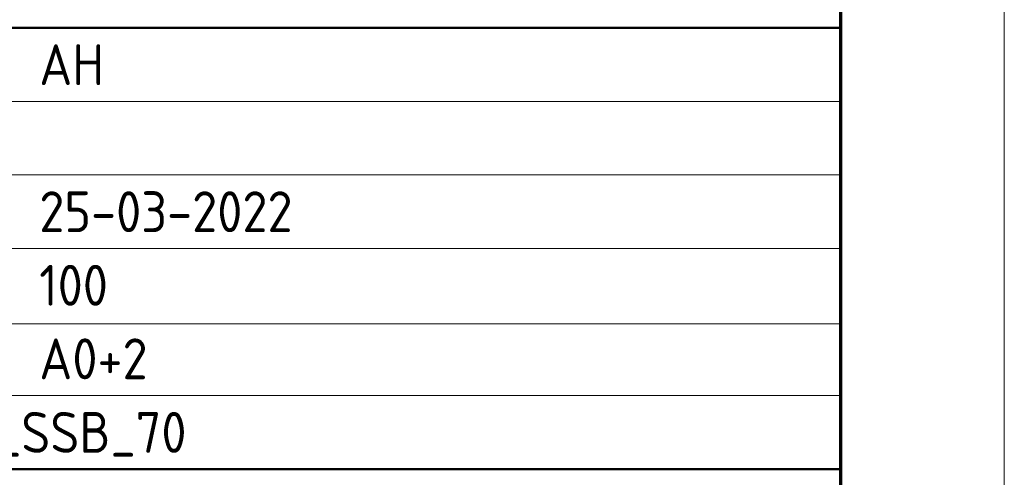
# Model space of a CAD drawing. Header units: millimetres. Extents: x -1609 to 2109, y 0 to 841.
# Tile 27 of 65: x -60 to 0, y 41 to 69. Entities that reach past the tile are written whole.
import ezdxf

# ---------------------------------------------------------------- set-up
doc = ezdxf.new("R2010")
doc.units = ezdxf.units.MM
doc.layers.add('RVB_ALG_TEKENBLAD_ALGEMEEN', color=2, linetype='Continuous')
doc.styles.add('RVB_TXT', font='isocp.shx')

# ---------------------------------------------------------------- blocks, each defined once
blk = doc.blocks.new('*U10')
at = {"color": 1, "linetype": 'Continuous', "lineweight": 18}
blk.add_lwpolyline([(-1609, 0), (0, 0), (0, 841), (-1609, 841)], close=True, dxfattribs=at)
at = {"color": 5, "linetype": 'Continuous', "lineweight": 70}
blk.add_lwpolyline([(-1599, 10), (-10, 10), (-10, 831), (-1599, 831)], close=True, dxfattribs=at)
blk = doc.blocks.new('*U14')
at = {"color": 4, "linetype": 'Continuous', "lineweight": 50, "transparency": 16777216}
blk.add_lwpolyline([(-168, 68.5), (-10, 68.5), (-10, 41.5), (-168, 41.5)], close=True, dxfattribs=at)
at = {"color": 1, "linetype": 'Continuous', "lineweight": 18, "transparency": 16777216}
for points in [[(-168, 64), (-10, 64)], [(-168, 59.5), (-10, 59.5)], [(-168, 55), (-10, 55)], [(-168, 50.4), (-10, 50.4)], [(-168, 46), (-10, 46)]]:
    blk.add_lwpolyline(points, dxfattribs=at)
at = {"color": 3, "linetype": 'Continuous', "lineweight": 35, "transparency": 16777216, "style": 'RVB_TXT'}
for tag, p in [('RVB_PROJNAAM', (-167, 111.5)), ('RVB_PROJLOC', (-167, 105.5)), ('RVB_SPEC1', (-167, 95)), ('RVB_SPEC2', (-167, 89)), ('RVB_SPEC3', (-167, 83)), ('RVB_SPEC4', (-167, 77)), ('RVB_SPEC5', (-167, 71)), ('RVB_DISC1', (-20, 29.5))]:
    blk.add_attdef(tag, p, '', height=3.5, dxfattribs=at)
at = {"color": 2, "linetype": 'Continuous', "lineweight": 25, "transparency": 16777216, "style": 'RVB_TXT'}
for tag, p in [('RVB_OBJNR', (-138, 65)), ('RVB_AUTEUR', (-59, 65)), ('RVB_GEBNR', (-138, 60.5)), ('RVB_CONTROLE', (-59, 60.5)), ('RVB_BESTNR', (-138, 56)), ('RVB_DATUM', (-59, 56)), ('RVB_PROJNR', (-138, 51.5)), ('RVB_SCHAAL', (-59, 51.5)), ('RVB_FASE', (-138, 47)), ('RVB_FORM', (-59, 47)), ('RVB_VERSIE', (-138, 42.5)), ('RVB_DOCUMENTCODE', (-88, 42.5))]:
    blk.add_attdef(tag, p, '', height=2.5, dxfattribs=at)
at = {"color": 200, "linetype": 'Continuous', "transparency": 16777216, "style": 'RVB_TXT', "flags": 1}
for tag, p in [('RVB_ICODE', (-48.5, 42.5)), ('RVB_BOUWLAAG', (-28.75, 42.5))]:
    blk.add_attdef(tag, p, '', height=2.5, dxfattribs=at)
at = {"color": 4, "linetype": 'Continuous', "lineweight": 50, "transparency": 16777216, "style": 'RVB_TXT'}
blk.add_attdef('RVB_DISC', (-48.5, 29.5), '', height=5, dxfattribs=at)

msp = doc.modelspace()

# ---------------------------------------------------------------- block references
at = {"layer": 'RVB_ALG_TEKENBLAD_ALGEMEEN', "transparency": 16777216}
msp.add_blockref('*U10', (0, 0), dxfattribs=at)
ref = msp.add_blockref('*U14', (0, 0), dxfattribs=at)
ref.add_attrib('RVB_AUTEUR', 'AH', (-59, 65), dxfattribs={"layer": '0', "color": 2, "linetype": 'Continuous', "lineweight": 25, "transparency": 16777216, "height": 2.5, "style": 'RVB_TXT'})
ref.add_attrib('RVB_DATUM', '25-03-2022', (-59, 56), dxfattribs={"layer": '0', "color": 2, "linetype": 'Continuous', "lineweight": 25, "transparency": 16777216, "height": 2.5, "style": 'RVB_TXT'})
ref.add_attrib('RVB_SCHAAL', '100', (-59, 51.5), dxfattribs={"layer": '0', "color": 2, "linetype": 'Continuous', "lineweight": 25, "transparency": 16777216, "height": 2.5, "style": 'RVB_TXT'})
ref.add_attrib('RVB_FORM', 'A0+2', (-59, 47), dxfattribs={"layer": '0', "color": 2, "linetype": 'Continuous', "lineweight": 25, "transparency": 16777216, "height": 2.5, "style": 'RVB_TXT'})
ref.add_attrib('RVB_DOCUMENTCODE', '14B03_N003_E01_00_SSB_70', (-88, 42.5), dxfattribs={"layer": '0', "color": 2, "linetype": 'Continuous', "lineweight": 25, "transparency": 16777216, "height": 2.5, "style": 'RVB_TXT'})

doc.saveas('drawing.dxf')
